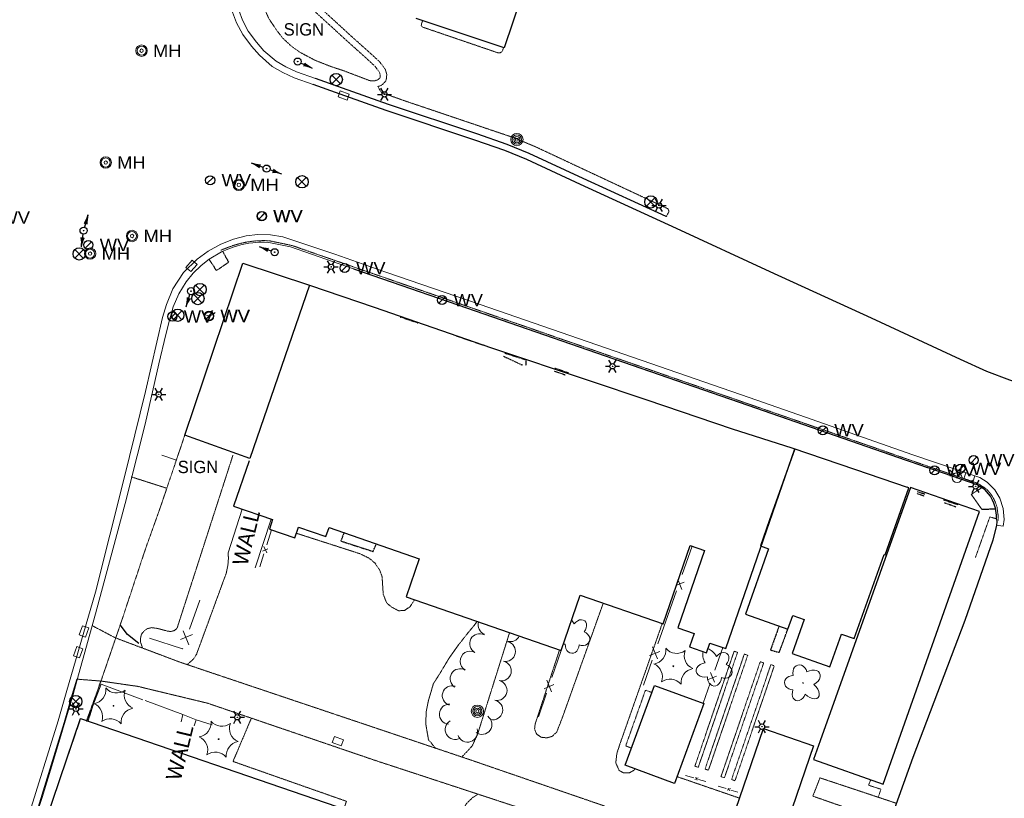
# Model space of a CAD drawing. Extents: x 386588 to 390135, y 96998 to 113606.
# Tile 21 of 92: x 387758 to 388141, y 98846 to 99149. Entities that reach past the tile are written whole.
import ezdxf
from ezdxf.enums import TextEntityAlignment as Align

# ---------------------------------------------------------------- set-up
doc = ezdxf.new("R2010")
doc.units = 0
doc.header["$MEASUREMENT"] = 0
for name, pattern in [('Wisdot1', [0.0625, 0.03125, -0.03125]), ('Wisdot3', [0.1875, 0.125, -0.0625]), ('Wisdot5', [0.1, 0.05, -0.05]), ('Wisdot6', [0.375, 0.125, -0.0625, 0.03125, -0.0625, 0.03125, -0.0625])]:
    doc.linetypes.add(name, pattern=pattern)
for name, color, linetype, lineweight in [('E_BLD', 241, 'Continuous', 25), ('E_BLD_HvyDash', 241, 'Wisdot3', 25), ('E_BLD_Steps', 30, 'Wisdot1', 25), ('E_DRN', 40, 'Continuous', 15), ('E_DWY', 2, 'Wisdot3', 15), ('E_LAND_Vegetation', 3, 'Continuous', 15), ('E_LTG', 21, 'Continuous', 25), ('E_MISCPROP', 30, 'Continuous', 15), ('E_MISCPROP_HvyDash', 241, 'Wisdot3', 25), ('E_MISCPROP_Planter', 3, 'Continuous', 15), ('E_MISCPROP_Railing', 30, 'Continuous', 15), ('E_PATH_Sidewalk', 2, 'Wisdot5', 15), ('E_RDWY', 21, 'Continuous', 25), ('E_RDWY_AsphConc', 200, 'Continuous', 25), ('E_RDWY_C_and_G', 21, 'Continuous', 25), ('E_SGN', 21, 'Continuous', 15), ('E_SIG', 5, 'Continuous', 30), ('E_UTL_MH', 30, 'Continuous', 15), ('E_UTL_W', 5, 'Continuous', 25), ('E_UTL_WHydrant', 4, 'Continuous', 15), ('E_WAL', 40, 'Continuous', 25), ('E_WTR_FlowLine', 4, 'Wisdot6', 15)]:
    doc.layers.add(name, color=color, linetype=linetype, lineweight=lineweight)
doc.layers.add('P2S1_Complete', color=7, linetype='Continuous', lineweight=15, transparency=0.9)
doc.styles.add('Style-dot_font5', font='dot_font5.shx')

# ---------------------------------------------------------------- blocks, each defined once
blk = doc.blocks.new('CULV')
at = {"layer": 'E_DRN'}
blk.add_arc((0, 6.15), 6.15, 216.8699, 323.1301, dxfattribs=at)
blk = doc.blocks.new('INLET')
at = {"layer": 'E_DRN', "flags": 128}
blk.add_lwpolyline([(-7.5, 10), (7.5, 10), (7.5, 0), (-7.5, 0)], close=True, dxfattribs=at)
blk = doc.blocks.new('LPOL')
at = {"layer": 'E_LTG'}
for p, q in [((-4, 0), (-1.5, 0)), ((-0.75, 1.3), (-2, 3.46)), ((0.75, 1.3), (2, 3.46)), ((1.5, 0), (4, 0)), ((-2, -3.46), (-0.75, -1.3)), ((2, -3.46), (0.75, -1.3))]:
    blk.add_line(p, q, dxfattribs=at)
for radius in [1.5, 1.5, 1.5, 0.125]:
    blk.add_circle((0, 0), radius, dxfattribs=at)
blk = doc.blocks.new('MH')
at = {"layer": 'E_UTL_MH'}
for radius in [5, 4, 1.5]:
    blk.add_circle((0, 0), radius, dxfattribs=at)
at = {"layer": 'E_UTL_MH', "style": 'Style-dot_font5', "width": 1.111111}
blk.add_text('MH', height=10.8, dxfattribs=at).set_placement((10, 0), align=Align.MIDDLE_LEFT)
blk = doc.blocks.new('PBX')
at = {"layer": 'E_SIG'}
for p, q in [((4.9, 5.1), (-5.1, -5.1)), ((-5.1, 5), (5, -5.2))]:
    blk.add_line(p, q, dxfattribs=at)
blk.add_circle((0, 0), 7.21, dxfattribs=at)
blk = doc.blocks.new('CTRE')
at = {"layer": 'E_LAND_Vegetation'}
blk.add_circle((0, 0), 0.223, dxfattribs=at)
for centre, start, end in [((-11.97, 8.96), 280.2067, 5.9716), ((1.81, 14.92), 220.2113, 305.9762), ((13.83, 5.89), 160.2113, 245.9762), ((-13.83, -5.9), 340.2113, 65.9762), ((-1.81, -14.93), 40.2113, 125.9762)]:
    blk.add_arc(centre, 7.87, start, end, dxfattribs=at)
at = {"layer": 'E_LAND_Vegetation', "extrusion": (0, 0, -1)}
blk.add_arc((-12.03, -9.04), 7.87, 354.0728, 79.7489, dxfattribs=at)
blk = doc.blocks.new('POLE')
at = {"layer": 'E_MISCPROP'}
for radius in [4.46, 3.35, 2.23, 1.12]:
    blk.add_circle((0, 0), radius, dxfattribs=at)
blk = doc.blocks.new('SIGN')
at = {"layer": 'E_SGN', "lineweight": 13, "style": 'Style-dot_font5'}
blk.add_text('SIGN', height=12, dxfattribs=at).set_placement((0, 0), align=Align.MIDDLE_CENTER)
blk = doc.blocks.new('DTRE')
at = {"layer": 'E_LAND_Vegetation'}
blk.add_circle((-0.18, 0), 0.183, dxfattribs=at)
for centre, major_axis, ratio in [((-1.87, 5.32), (1.36, -4.98), 0.782863), ((4.06, 2.74), (-5.27, -2.93), 0.691916), ((-5.87, 0.15), (4.93, -0.12), 0.832022), ((-2.49, -5.24), (1.8, 4.86), 0.716896), ((3.54, -3.71), (-5.01, 4.58), 0.560249)]:
    blk.add_ellipse(centre, major_axis=major_axis, ratio=ratio, start_param=1.570796, end_param=4.712389, dxfattribs=at)
blk = doc.blocks.new('WV')
at = {"layer": 'E_UTL_W'}
blk.add_line((-2.83, -2.83), (2.83, 2.83), dxfattribs=at)
blk.add_circle((0, 0), 4, dxfattribs=at)
at = {"layer": 'E_UTL_W', "style": 'Style-dot_font5', "width": 1.111111}
blk.add_text('WV', height=10.8, dxfattribs=at).set_placement((10, 0), align=Align.MIDDLE_LEFT)
blk = doc.blocks.new('HYD')
at = {"layer": 'E_UTL_WHydrant'}
for p, q in [((-3.8, 3.8), (-8.3, 8.3)), ((3.8, 3.8), (8.3, 8.3))]:
    blk.add_line(p, q, dxfattribs=at)
for radius in [5.48, 0.42]:
    blk.add_circle((0, 0), radius, dxfattribs=at)

msp = doc.modelspace()

# ---------------------------------------------------------------- linework, layer by layer
at = {"layer": 'E_BLD'}
for p, q in [((387958.31, 99172.67), (387946.84, 99138.22)), ((387946.84, 99138.22), (387912.59, 99149.63)), ((387946.84, 99138.22), (387946.84, 99138.22)), ((387822.56, 98987.59), (387845.09, 99054.49)), ((387845.09, 99054.49), (387871.12, 99045.98)), ((387871.12, 99045.98), (387847.9, 98978.54)), ((387871.12, 99045.98), (387896.22, 99037.39)), ((387896.22, 99037.39), (387941.92, 99021.61)), ((387941.92, 99021.61), (387979.96, 99008.82)), ((387979.96, 99008.82), (388002.32, 99001.39)), ((388002.32, 99001.39), (388035.58, 98990.1)), ((388035.58, 98990.1), (388058.75, 98982.64)), ((387847.9, 98978.54), (387822.56, 98987.59)), ((388033.05, 98904.59), (388059.95, 98982.24)), ((388059.94, 98982.22), (388049.96, 98954.32)), ((388058.75, 98982.64), (388083.53, 98974.28)), ((387847.57, 98977.59), (387841.51, 98959.98)), ((388083.53, 98974.28), (388103.58, 98967.36)), ((388104.98, 98967.24), (388069.81, 98868.62)), ((388095.04, 98941.08), (388104.26, 98967.12)), ((388104.26, 98967.12), (388103.58, 98967.36)), ((388104.26, 98967.12), (388104.26, 98967.12)), ((388131.76, 98957.83), (388104.98, 98967.24)), ((388104.98, 98967.24), (388104.98, 98967.24)), ((387841.51, 98959.98), (387841.51, 98959.98)), ((387841.51, 98959.98), (387856.72, 98954.72)), ((387856.72, 98954.72), (387855.45, 98951.06)), ((387856.72, 98954.72), (387856.72, 98954.72)), ((388049.96, 98954.32), (388046.51, 98944.56)), ((388049.96, 98954.32), (388049.96, 98954.32)), ((388094.23, 98851.77), (388131.76, 98957.83)), ((387855.45, 98951.06), (387855.45, 98951.06)), ((387855.45, 98951.06), (387865.32, 98947.64)), ((387865.32, 98947.64), (387866.78, 98951.86)), ((387866.78, 98951.86), (387866.78, 98951.86)), ((387866.78, 98951.86), (387877.48, 98948.15)), ((387877.48, 98948.15), (387878.7, 98951.67)), ((387878.7, 98951.67), (387878.7, 98951.67)), ((387878.7, 98951.67), (387913.77, 98939.52)), ((388008.64, 98914.24), (388019.17, 98944.65)), ((388024.79, 98942.71), (388014.39, 98912.66)), ((388019.17, 98944.65), (388019.17, 98944.65)), ((388019.17, 98944.65), (388024.79, 98942.71)), ((388024.79, 98942.71), (388024.79, 98942.71)), ((388049.71, 98943.43), (388040.72, 98918.02)), ((388046.51, 98944.56), (388046.51, 98944.56)), ((388046.51, 98944.56), (388049.71, 98943.43)), ((388049.71, 98943.43), (388049.71, 98943.43)), ((387913.77, 98939.52), (387908.63, 98924.68)), ((387913.77, 98939.52), (387913.77, 98939.52)), ((388083.05, 98908.45), (388094.65, 98941.21)), ((388094.65, 98941.21), (388094.65, 98941.21)), ((388094.65, 98941.21), (388095.04, 98941.08)), ((388095.04, 98941.08), (388095.04, 98941.08)), ((387908.63, 98924.68), (387968.94, 98903.79)), ((387968.94, 98903.79), (387976.42, 98925.39)), ((387976.42, 98925.39), (388008.64, 98914.24)), ((388040.72, 98918.02), (388057.21, 98912.18)), ((388057.21, 98912.18), (388059.08, 98917.47)), ((388063.6, 98915.87), (388058.91, 98902.64)), ((388059.08, 98917.47), (388059.08, 98917.47)), ((388059.08, 98917.47), (388063.6, 98915.87)), ((388063.6, 98915.87), (388063.6, 98915.87)), ((388008.64, 98914.24), (388008.64, 98914.24)), ((388014.39, 98912.66), (388020.71, 98910.47)), ((388057.21, 98912.18), (388057.21, 98912.18)), ((388020.71, 98910.47), (388018.9, 98905.24)), ((388020.71, 98910.47), (388020.71, 98910.47)), ((388073.58, 98897.44), (388078.1, 98910.2)), ((388078.1, 98910.2), (388078.1, 98910.2)), ((388078.1, 98910.2), (388083.05, 98908.45)), ((388018.9, 98905.24), (388018.9, 98905.24)), ((388018.9, 98905.24), (388025.57, 98902.94)), ((388025.57, 98902.94), (388026.88, 98906.73)), ((388026.88, 98906.73), (388026.88, 98906.73)), ((388026.88, 98906.73), (388033.05, 98904.59)), ((387968.94, 98903.79), (387968.94, 98903.79)), ((388058.91, 98902.64), (388073.58, 98897.44)), ((388073.58, 98897.44), (388073.58, 98897.44)), ((387993.89, 98859.18), (388005.3, 98890.27)), ((388005.3, 98890.27), (388024.54, 98883.21)), ((388024.54, 98883.21), (388013.14, 98852.12)), ((388024.54, 98883.21), (388024.54, 98883.21)), ((387735.58, 98741.64), (387782.03, 98877.34)), ((387782.03, 98877.34), (387881.76, 98843.2)), ((388035.07, 98836.67), (388047.76, 98873.44)), ((388047.76, 98873.44), (388047.76, 98873.44)), ((388047.76, 98873.44), (388067.23, 98866.72)), ((388067.23, 98866.72), (388054.54, 98829.95)), ((388067.23, 98866.72), (388067.23, 98866.72)), ((388069.81, 98868.62), (388067.24, 98861.4)), ((388069.81, 98868.62), (388069.81, 98868.62)), ((387993.89, 98859.18), (387993.89, 98859.18)), ((388013.14, 98852.12), (387993.89, 98859.18)), ((388067.24, 98861.4), (388094.23, 98851.77)), ((388013.14, 98852.12), (388013.14, 98852.12)), ((388094.23, 98851.77), (388094.23, 98851.77))]:
    msp.add_line(p, q, dxfattribs=at)
at = {"layer": 'E_BLD_HvyDash', "flags": 128}
for points in [[(387839.68, 99054.87), (387837.3, 99059.13)], [(387831.98, 99056.05), (387834.8, 99051.66)], [(387834.8, 99051.66), (387839.68, 99054.87)], [(388132.68, 98967.13), (388128.57, 98964.57)], [(388128.57, 98964.57), (388132.64, 98958.79)], [(388132.64, 98958.79), (388138.01, 98958.93)]]:
    msp.add_lwpolyline(points, dxfattribs=at)
at = {"layer": 'E_BLD_Steps', "flags": 128}
for points in [[(387906.33, 99033.62), (387913.4, 99031.27)], [(387928.15, 99026.25), (387940.11, 99022.21)], [(387947.07, 99019.52), (387955.33, 99016.95)], [(387946.62, 99018.29), (387953.9, 99014.87)], [(387955.33, 99016.95), (387955.22, 99014.72)], [(387966.29, 99012.48), (387970.61, 99011.06)], [(387966.52, 99013.69), (387971.82, 99011.89)], [(387966.6, 99013.44), (387966.52, 99013.69)], [(387971.82, 99011.89), (387971.55, 99011.77)], [(388110.3, 98963.86), (388107.33, 98964.84)], [(388110.51, 98964.6), (388107.57, 98965.51)], [(388117.75, 98962.49), (388123.49, 98960.48)], [(388122.58, 98959.64), (388117.98, 98961.25)]]:
    msp.add_lwpolyline(points, dxfattribs=at)
at = {"layer": 'E_DWY', "flags": 128}
for points in [[(387894.82, 99136.11), (387887.9, 99142.29), (387874.58, 99154.47), (387862.05, 99165.69), (387856.6, 99170.71), (387854.86, 99171.37), (387852.78, 99171.19), (387851.48, 99170.44)], [(387893.16, 99134.25), (387886.23, 99140.44), (387872.9, 99152.62), (387860.37, 99163.84), (387855.26, 99168.54), (387854.5, 99168.83), (387853.55, 99168.75), (387852.91, 99168.38), (387852.24, 99167.55), (387851.97, 99166.12), (387851.74, 99162.8), (387852.05, 99158.66), (387853.1, 99154.52), (387855.2, 99149.76), (387858.14, 99145.29), (387860.76, 99141.96), (387863.92, 99138.99), (387867.23, 99136.6), (387873.3, 99133.39), (387879.62, 99130.91), (387883.98, 99129.5)], [(387915.1, 99148.79), (387914.62, 99147.49), (387914.58, 99146.92), (387914.94, 99146.38), (387944.44, 99136.31), (387945.23, 99136.29), (387946.02, 99136.79), (387946.59, 99138.3)], [(387883.98, 99129.5), (387894.51, 99125.5), (387896.44, 99125.41), (387897.81, 99125.89), (387898.51, 99126.64), (387898.61, 99127.69), (387898.28, 99128.81), (387897.55, 99129.81), (387896.46, 99131.18), (387893.16, 99134.25)], [(387897.67, 99123.19), (387899.22, 99123.74), (387900.91, 99125.55), (387901.15, 99127.94), (387900.55, 99129.93), (387899.55, 99131.32), (387898.3, 99132.89), (387894.86, 99136.08)], [(387908.68, 99117.46), (387899.06, 99120.85), (387897.67, 99123.19)], [(388009.91, 99072.59), (388010.88, 99074.47), (388010.84, 99074.99), (388010.54, 99075.67), (387959.25, 99099.67), (387950.17, 99103.45), (387908.68, 99117.46)], [(387806.14, 98904.75), (387805.33, 98907.03), (387805.35, 98908.7), (387805.7, 98910.12), (387806.75, 98911.46), (387808.09, 98912.37), (387809.86, 98912.71), (387812.11, 98912.37), (387815.72, 98911.38), (387817.04, 98911.21), (387818.46, 98911.56), (387819.54, 98912.46), (387841.28, 98979.76)], [(387801.68, 98971.39), (387815.56, 98966.94)], [(387911.88, 98923.56), (387911.6, 98922.95), (387910.07, 98920.74), (387907.98, 98919.36), (387905.72, 98919.29), (387903, 98920.72), (387901.08, 98922.34), (387899.77, 98925.68), (387899.52, 98929.45), (387899.32, 98932.57), (387898.34, 98935.21), (387896.57, 98937.79), (387894.34, 98939.69), (387890.65, 98941.49), (387865.94, 98949.44)], [(387839.46, 98941.79), (387839.52, 98939.43), (387839.33, 98937.06), (387838.7, 98933.96), (387827.11, 98902.33), (387825.88, 98900.41), (387823.46, 98898.34)], [(387985.39, 98922.29), (387969.31, 98877.29), (387967.25, 98872.05), (387965.46, 98870.4), (387963.46, 98869.84), (387961.26, 98870.06), (387959.5, 98871.25), (387958.65, 98873.17), (387958.88, 98875.22), (387968.35, 98904)], [(388079.59, 98811.1), (387932.8, 98861.57), (387820.73, 98899.26), (387795.47, 98908.77), (387786.58, 98913.46)], [(387920.06, 98865.85), (387917.36, 98869.17), (387916.3, 98875.37), (387916.51, 98880.12), (387917.27, 98884.03), (387919.3, 98890.94), (387921.88, 98894.98), (387925.23, 98900.59), (387929.24, 98906.24), (387932.81, 98910.77), (387935.51, 98914.01), (387936.23, 98915.12)], [(387997.68, 98857.79), (387997.23, 98857.16), (387995.4, 98856.17), (387993.2, 98856.25), (387991.54, 98857.16), (387990.25, 98860.14), (387990.67, 98863.81), (387991.95, 98867.68), (388008.34, 98914.34)], [(387948.91, 98910.73), (387936.47, 98871.22), (387934.43, 98866.78), (387933.27, 98865.47), (387930.34, 98862.4)], [(387780.54, 98892.68), (387789.93, 98891.93), (387804.21, 98889.87), (387831.38, 98883.33), (387896.68, 98861.05), (387973.61, 98835.8), (388074.89, 98799.39), (388080.97, 98796.72), (388082.54, 98795.95)], [(387840.44, 98699.77), (387843.65, 98708.49), (387862.68, 98762.86), (387877.43, 98806.37), (387872.69, 98807.99), (387885.45, 98845.16), (387841.32, 98860.66), (387848.46, 98877.5)], [(388038.42, 98846.37), (388014.1, 98854.75)], [(388096.76, 98836.81), (388066.93, 98847.15), (388069.7, 98854.28), (388099.48, 98844.37)], [(387936.63, 98847.94), (387934.51, 98846.56), (387932.29, 98844.4), (387929.86, 98840.83), (387927.99, 98837.91), (387925.46, 98830.49), (387908.99, 98790.54), (387893.63, 98754.95), (387869.49, 98695.91), (387854.94, 98701.09), (387852.83, 98695.44)]]:
    msp.add_lwpolyline(points, dxfattribs=at)
at = {"layer": 'E_LAND_Vegetation'}
for centre, start, end in [((387940.56, 98913.75), 162.691, 248.5572), ((387937.28, 98906.49), 61.721, 241.721), ((387949.24, 98911.15), 252.8877, 333.4578), ((387947.35, 98903.46), 257.7756, 77.7756), ((387933.55, 98899.65), 60.8478, 240.8478), ((387929.67, 98892.85), 58.8188, 238.8188), ((387945.71, 98895.88), 257.7756, 77.7756), ((387926.62, 98886.24), 72.4706, 252.4706), ((387944.05, 98888.3), 257.6385, 77.6385), ((387925.47, 98879.06), 86.2519, 266.2519), ((387942.39, 98880.71), 257.6385, 77.6385), ((387938.19, 98875.06), 234.3389, 54.3389), ((387927.76, 98873.09), 120.7702, 300.7702), ((387932.59, 98872.04), 198.8909, 18.8909)]:
    msp.add_arc(centre, 3.88, start, end, dxfattribs=at)
for centre, major_axis, ratio, start_param, end_param in [((387975.99, 98912.69), (-2.19, -2.67), 0.716896, 1.570796, 4.712389), ((387971.85, 98913.02), (2.17, -3.97), 0.560249, 1.570796, 1.967741), ((387976.95, 98908.55), (-3.08, 1.14), 0.832022, 1.570796, 4.712389), ((387970.13, 98909.07), (3.96, 0.71), 0.691916, 4.504172, 4.712389), ((387973.31, 98906.16), (0.22, 3.44), 0.782863, 1.570796, 4.712389), ((388027.2, 98900.3), (2.17, -3.97), 0.560249, 1.570796, 2.73394), ((388027.2, 98900.3), (2.17, -3.97), 0.560249, 3.578943, 4.712389), ((388031.33, 98899.96), (-2.19, -2.67), 0.716896, 1.570796, 4.712389), ((388025.48, 98896.34), (3.96, 0.71), 0.691916, 1.570796, 4.712389), ((388032.3, 98895.83), (-3.08, 1.14), 0.832022, 1.570796, 4.712389), ((388028.66, 98893.43), (0.22, 3.44), 0.782863, 1.570796, 4.712389)]:
    msp.add_ellipse(centre, major_axis=major_axis, ratio=ratio, start_param=start_param, end_param=end_param, dxfattribs=at)
at = {"layer": 'E_MISCPROP_HvyDash', "flags": 128}
for points in [[(387884.51, 98949.66), (387883.25, 98946.42), (387895.83, 98942.35), (387897.09, 98945.3)], [(388053.81, 98913.38), (388050.44, 98904.01), (388053.85, 98903.06), (388057.21, 98912.18)]]:
    msp.add_lwpolyline(points, dxfattribs=at)
at = {"layer": 'E_MISCPROP_Planter'}
msp.add_lwpolyline([(387784.43, 98876.26), (387789.96, 98890.77), (387806.28, 98884.6)], dxfattribs=at)
at = {"layer": 'E_MISCPROP_Railing'}
for p, q in [((387852.8, 98942.41), (387854.9, 98943.35)), ((387854.45, 98941.8), (387853.37, 98944.25)), ((388015.94, 98927.57), (388014.5, 98931.17)), ((388013.83, 98929.23), (388016.88, 98930.46)), ((387825.53, 98910), (387820.82, 98908.1)), ((387821.93, 98911.48), (387824.11, 98905.98)), ((388006.45, 98900.58), (388004.58, 98905.28)), ((388003.37, 98901.85), (388007.39, 98903.48)), ((388026.21, 98892.5), (388029.44, 98893.81)), ((388028.68, 98891.48), (388027.17, 98895.26)), ((387962.37, 98888.96), (387966.17, 98890.55)), ((387965.3, 98887.79), (387963.48, 98892.23)), ((388021.95, 98853.4), (388021.43, 98854.52)), ((388022.27, 98854.29), (388020.95, 98853.7)), ((388034.84, 98850.09), (388033.54, 98849.52)), ((388034.52, 98849.22), (388034.02, 98850.33))]:
    msp.add_line(p, q, dxfattribs=at)
at = {"layer": 'E_MISCPROP_Railing', "flags": 128}
for points in [[(387839.46, 98941.79), (387844.86, 98958.82)], [(387849.98, 98935.95), (387856.16, 98954.91)], [(387854.43, 98944.9), (387856.26, 98950.78)], [(388016.1, 98933.41), (388019.95, 98944.38)], [(387851.75, 98936.31), (387853.36, 98941.48)], [(388010.47, 98917.39), (388013.86, 98927.04)], [(387828.35, 98923.37), (387824.36, 98912.1)], [(388006.61, 98906.42), (388010.47, 98917.39)], [(387821.73, 98904.65), (387821.68, 98904.53), (387808.85, 98908.57)], [(388028.81, 98896.18), (388031.9, 98904.99)], [(387965.4, 98893.34), (387968.94, 98903.79)], [(388000.98, 98890.4), (388004.37, 98900.05)], [(388024.29, 98883.3), (388027.01, 98891.05)], [(387960.22, 98878.06), (387963.34, 98887.26)], [(387821.13, 98876.1), (387821.83, 98878.95), (387807.13, 98884.36)], [(387827.01, 98876.81), (387821.83, 98878.95)], [(387826.14, 98874.47), (387827.01, 98876.81), (387833.2, 98874.93)], [(388020.6, 98854.26), (388017.44, 98855.23)], [(388025.23, 98852.85), (388022.45, 98853.7)], [(388033.2, 98850.08), (388030.09, 98851.05)], [(388037.75, 98848.66), (388035.01, 98849.52)]]:
    msp.add_lwpolyline(points, dxfattribs=at)
at = {"layer": 'E_PATH_Sidewalk', "flags": 128}
for points in [[(387735.58, 98741.64), (387782.03, 98877.34), (387784.32, 98876.56), (387789.77, 98891.42), (387797.44, 98913.76), (387807.31, 98943.49), (387812.93, 98959.19), (387822.56, 98987.59)], [(388138.45, 98955), (388135.81, 98955.82), (388130.18, 98939.99)], [(387789.79, 98891.94), (387784.94, 98876.35)], [(388004.28, 98887.51), (388001.79, 98888.37), (387994.11, 98866.69), (387996.35, 98865.88)], [(388092.36, 98846.74), (388093.43, 98849.85), (388088.61, 98851.4), (388089.44, 98853.48)]]:
    msp.add_lwpolyline(points, dxfattribs=at)
for points in [[(388021.02, 98858.83), (388036.31, 98903.56), (388037.64, 98903.11), (388022.35, 98858.38)], [(388024.97, 98857.69), (388040.26, 98902.42), (388041.59, 98901.96), (388026.3, 98857.23)], [(388031.18, 98854.73), (388046.47, 98899.46), (388047.8, 98899.01), (388032.51, 98854.28)], [(388035.31, 98853.6), (388050.6, 98898.33), (388051.93, 98897.88), (388036.64, 98853.15)]]:
    msp.add_lwpolyline(points, close=True, dxfattribs=at)
at = {"layer": 'E_RDWY', "flags": 128}
for points in [[(388177.25, 98997.1), (388143.6, 99008.98), (388134.58, 99012.33), (388124.35, 99017.01), (388089.72, 99033.08), (388050.32, 99051.11), (388013.93, 99067.99), (387976.52, 99085.15), (387955.6, 99094.87), (387947.09, 99098.29), (387935.44, 99102.4), (387900.97, 99113.85), (387883.04, 99120.21), (387872.51, 99123.99)], [(388009.91, 99072.59), (387977.56, 99087.42), (387956.59, 99097.17), (387947.97, 99100.63), (387936.25, 99104.76), (387901.78, 99116.21), (387883.88, 99122.57), (387873.35, 99126.34)], [(388138.45, 98952.56), (388136.96, 98946.78), (388126.09, 98915.55), (388105.86, 98862.15), (388087.72, 98811.6), (388078.21, 98782.86), (388064.88, 98745.83), (388044.35, 98690.88), (388033.8, 98663.51), (388027.56, 98646.4)]]:
    msp.add_lwpolyline(points, dxfattribs=at)
at = {"layer": 'E_RDWY_AsphConc', "flags": 128}
msp.add_lwpolyline([(387804.72, 98906.56), (387800.22, 98910), (387797.44, 98913.76)], dxfattribs=at)
at = {"layer": 'E_RDWY_C_and_G'}
msp.add_lwpolyline([(387888.14, 99052.33), (387928.8, 99038.32), (387982.78, 99019.59), (388041.59, 98999.23), (388103.27, 98977.82)], dxfattribs=at)
at = {"layer": 'E_RDWY_C_and_G', "flags": 128}
for points in [[(388103.27, 98977.82), (388109.35, 98975.79), (388111.43, 98974.98)], [(388138.45, 98954.86), (388138.58, 98953.82), (388138.58, 98953.82), (388138.45, 98952.56)]]:
    msp.add_lwpolyline(points, dxfattribs=at)
at = {"layer": 'E_RDWY_C_and_G', "linetype": 'Continuous'}
msp.add_lwpolyline([(388138.45, 98954.86), (388138.45, 98956.41), (388137.97, 98959.17), (388137.76, 98960.02), (388137.37, 98961.19), (388136.88, 98962.33), (388136.47, 98963.1), (388136.02, 98963.82), (388135.32, 98964.8), (388134.53, 98965.71), (388133.92, 98966.31), (388130.84, 98968.33), (388111.43, 98974.98)], dxfattribs=at)
at = {"layer": 'E_SGN'}
msp.add_line((387813.62, 98979.77), (387819.36, 98977.81), dxfattribs=at)
at = {"layer": 'E_SIG'}
for p, q in [((387872.28, 99130.22), (387867.75, 99132.34)), ((387848.37, 99093.53), (387853.06, 99091.79)), ((387860.36, 99089.06), (387855.67, 99090.81)), ((387784.89, 99073.32), (387783.54, 99068.5)), ((387782.33, 99060.81), (387782.98, 99065.77)), ((387851.48, 99060.92), (387856.2, 99059.24)), ((387823.07, 99037.49), (387824.56, 99042.27))]:
    msp.add_line(p, q, dxfattribs=at)
at = {"layer": 'E_SIG', "flags": 128}
for points in [[(387868.73, 99131.25), (387869.79, 99131.38), (387869.21, 99132.28)], [(387851.99, 99092.79), (387850.94, 99092.58), (387851.59, 99091.72)], [(387856.73, 99089.81), (387857.79, 99090.02), (387857.13, 99090.88)], [(387784.45, 99069.64), (387784.15, 99070.68), (387783.35, 99069.95)], [(387782.24, 99064.51), (387782.68, 99063.53), (387783.37, 99064.36)], [(387855.12, 99060.23), (387854.07, 99060), (387854.74, 99059.15)], [(387823.62, 99041.15), (387823.89, 99040.11), (387824.71, 99040.81)]]:
    msp.add_lwpolyline(points, dxfattribs=at)
at = {"layer": 'E_SIG'}
for centre, radius in [((387866.48, 99132.93), 1.37), ((387866.48, 99132.93), 0.105), ((387854.36, 99091.3), 1.37), ((387854.36, 99091.3), 0.105), ((387783.16, 99067.16), 1.37), ((387783.16, 99067.16), 0.105), ((387857.51, 99058.77), 1.37), ((387857.51, 99058.77), 0.105), ((387824.98, 99043.6), 1.37), ((387824.98, 99043.6), 0.105)]:
    msp.add_circle(centre, radius, dxfattribs=at)
for centre, start, end in [((387867.21, 99119.36), 64.9801, 82.7424), ((387852.55, 99104.77), 249.564, 267.3264), ((387856.17, 99077.83), 69.564, 87.3264), ((387796.43, 99070.07), 164.2847, 182.047), ((387770.45, 99062.36), 352.5852, 10.3475), ((387855.52, 99072.21), 250.3469, 268.1092), ((387811.63, 99041.07), 342.6415, 0.4038)]:
    msp.add_arc(centre, 11.99, start, end, dxfattribs=at)
at = {"layer": 'E_SIG', "extrusion": (0, 0, -1)}
for centre, start, end in [((-387877.35, 99141.08), 295.0199, 312.7822), ((-387844.18, 99082.3), 110.436, 128.1983), ((-387864.54, 99100.3), 290.436, 308.1983), ((-387773.35, 99076.56), 195.7153, 213.4776), ((-387794.22, 99059.26), 7.4148, 25.1771), ((-387847.45, 99049.63), 109.6531, 127.4155), ((-387834.51, 99033.91), 17.3585, 35.1208)]:
    msp.add_arc(centre, 11.99, start, end, dxfattribs=at)
at = {"layer": 'E_WTR_FlowLine'}
msp.add_lwpolyline([(388139.08, 98954.39), (388139.01, 98956.42), (388138.63, 98959.44), (388138.38, 98960.3), (388137.94, 98961.49), (388137.41, 98962.64), (388136.98, 98963.42), (388136.52, 98964.16), (388135.8, 98965.14), (388135.01, 98966.07), (388134.41, 98966.69), (388131, 98968.9), (388111.41, 98975.58), (388068.4, 98990.55), (388024.39, 99005.8), (387966.32, 99025.93), (387919.16, 99042.33), (387888.47, 99052.95), (387864.28, 99061.37), (387855.48, 99063.2), (387853.8, 99063.27), (387851.41, 99063.24), (387849.03, 99063.06), (387847.36, 99062.83), (387846.08, 99062.6), (387844.29, 99062.2), (387842.53, 99061.71), (387841.3, 99061.31), (387839.19, 99060.59), (387836.49, 99059.51)], dxfattribs=at)
at = {"layer": 'P2S1_Complete', "flags": 128}
for points in [[(387876.56, 99606), (387874.16, 99565.33), (387872.86, 99542.19), (387870.84, 99506.81), (387866.97, 99442.96), (387865.79, 99422.07), (387861.7, 99359.8), (387856.52, 99300.18), (387849.73, 99240.99), (387842.06, 99182.5), (387841.4, 99178.37), (387840.01, 99169.35), (387839.33, 99164.3), (387839.52, 99159.19), (387841.17, 99152.18), (387842.66, 99147.95), (387845.16, 99143.4), (387848.47, 99138.9), (387851.61, 99135.35), (387856.61, 99131.07), (387860.68, 99128.68), (387865.08, 99126.66), (387872.51, 99123.99)], [(387844.87, 99184.71), (387844.53, 99182.15), (387843.87, 99177.98), (387842.48, 99169), (387841.84, 99164.18), (387842.01, 99159.52), (387843.57, 99152.88), (387844.95, 99148.97), (387847.27, 99144.75), (387850.42, 99140.47), (387853.37, 99137.14), (387858.07, 99133.12), (387861.84, 99130.9), (387866.02, 99128.98), (387873.35, 99126.34)], [(387761.53, 98838.57), (387773.26, 98876.5), (387776.39, 98887.36), (387787.78, 98926.54), (387798.97, 98970.82), (387807.26, 99004.53), (387813.89, 99033.4), (387815.38, 99038.46), (387817.9, 99044.5), (387821.99, 99050.91), (387827.39, 99056.06), (387831.66, 99059.18), (387836.6, 99061.93), (387841.57, 99063.78), (387846.42, 99065.12), (387850.94, 99065.65), (387855.89, 99065.55), (387860.73, 99064.77), (387880.88, 99057.95), (387900.84, 99051.02), (387937.48, 99038.45), (388042.12, 99002.18), (388064.05, 98994.64), (388105.89, 98979.91), (388131.89, 98971.1), (388134.76, 98969.37), (388137.73, 98966.33), (388139.64, 98963.07), (388141.01, 98959.11), (388141.34, 98954.8), (388140.92, 98952.17), (388138.45, 98952.56)], [(387888.14, 99052.33), (387863.64, 99060.87), (387855.25, 99062.58), (387853.63, 99062.66), (387851.34, 99062.65), (387849.05, 99062.47), (387847.44, 99062.26), (387846.18, 99062.03), (387844.4, 99061.63), (387842.66, 99061.14), (387841.44, 99060.73), (387839.28, 99059.99), (387836.88, 99058.88)], [(387759.67, 98824.17), (387767, 98846.6), (387767, 98846.6), (387771.27, 98860.21), (387771.27, 98860.21), (387779.06, 98886.73), (387780.57, 98892.07), (387787.85, 98918.14), (387795.57, 98947.06), (387799.89, 98962.97), (387800.88, 98967.2), (387807.2, 98991.89), (387812.48, 99015.34), (387815.19, 99026.69), (387816.54, 99032.29), (387818.02, 99037.56), (387820.23, 99042.57), (387823.11, 99047.22), (387823.11, 99047.22), (387825.83, 99050.59), (387828.89, 99053.63), (387828.89, 99053.63), (387831.98, 99056.05), (387836.88, 99058.88)], [(387840.44, 98699.77), (387827.97, 98704.13), (387793.4, 98715.92), (387778.54, 98704.9), (387777.77, 98704.67), (387776.26, 98705.14), (387750.97, 98714.04), (387737.01, 98718.86), (387735.56, 98719.64), (387733.52, 98721.47), (387731.87, 98723.25), (387730.67, 98724.87), (387729.95, 98726.62), (387729.29, 98729.29), (387729.33, 98732), (387730.1, 98735.59), (387734.85, 98749.99), (387747.96, 98789.19), (387763.91, 98837.81), (387775.65, 98875.79), (387778.79, 98886.66), (387780.54, 98892.68)]]:
    msp.add_lwpolyline(points, dxfattribs=at)

# ---------------------------------------------------------------- block references
at = {"layer": 'E_DRN', "xscale": 0.25, "yscale": 0.25, "zscale": 0.25}
for p, rotation in [((387884.8, 99120.91), 161.0784442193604), ((387826.12, 99052.62), 49.29156252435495), ((388127.4, 98969.96, 1606.96), 340.8664023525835), ((387784.51, 98910.82), 69.958328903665), ((387782.25, 98902.74), 70.71021281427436), ((387881.69, 98867.35), 340.3133799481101)]:
    msp.add_blockref('INLET', p, dxfattribs=dict(at, rotation=rotation))
at = {"layer": 'E_DRN', "xscale": 0.5, "yscale": 0.5, "zscale": 0.5}
msp.add_blockref('CULV', (387831.95, 99034.02), dxfattribs=at)
at = {"layer": 'E_LAND_Vegetation'}
for name, p, xscale, yscale, zscale in [('CTRE', (388012.66, 98897.68), 0.7108526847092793, 0.7108526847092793, 0.7108526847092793), ('DTRE', (388063.23, 98891.2), 0.6769248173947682, 0.6769248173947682, 0.6769248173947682), ('CTRE', (387794.78, 98882.27), 0.7108526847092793, 0.7108526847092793, 0.7108526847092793), ('CTRE', (387835.71, 98869.33), 0.7108526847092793, 0.7108526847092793, 0.7108526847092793)]:
    msp.add_blockref(name, p, dxfattribs=dict(at, xscale=xscale, yscale=yscale, zscale=zscale))
at = {"layer": 'E_LTG', "xscale": 0.692840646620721, "yscale": 0.692840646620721, "zscale": 0.692840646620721}
for p in [(387900.25, 99120.15), (388007.05, 99076.94), (387879.49, 99053.07), (387988.98, 99014.38), (387812.43, 99003.45), (388130.25, 98967.66, 1607.88), (387780.19, 98881.12), (387842.96, 98877.86), (388047.14, 98874.19)]:
    msp.add_blockref('LPOL', p, dxfattribs=at)
at = {"layer": 'E_MISCPROP', "xscale": 0.5377037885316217, "yscale": 0.5377037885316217, "zscale": 0.5377037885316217}
for p in [(387951.76, 99102.57), (387936.39, 98880.21)]:
    msp.add_blockref('POLE', p, dxfattribs=at)
at = {"layer": 'E_SGN', "xscale": 0.3999999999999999, "yscale": 0.3999999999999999, "zscale": 0.3999999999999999}
for p in [(387868.87, 99145.45), (387827.66, 98975.23)]:
    msp.add_blockref('SIGN', p, dxfattribs=at)
at = {"layer": 'E_SIG', "xscale": 0.3326853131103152, "yscale": 0.3326853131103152, "zscale": 0.3326853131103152}
for p in [(387881.48, 99125.93), (387868.16, 99086.16), (388003.92, 99078.31), (387781.5, 99058.09), (387828.47, 99044.24), (387827.66, 99040.73), (387819.8, 99034.24), (387780.15, 98883.98)]:
    msp.add_blockref('PBX', p, dxfattribs=at)
at = {"layer": 'E_UTL_MH', "xscale": 0.4444444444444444, "yscale": 0.4444444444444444, "zscale": 0.4444444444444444}
for p in [(387805.74, 99137.16), (387791.79, 99093.64), (387843.59, 99084.96), (387802.04, 99065.07), (387785.7, 99058.22)]:
    msp.add_blockref('MH', p, dxfattribs=at)
at = {"layer": 'E_UTL_W', "xscale": 0.4444444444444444, "yscale": 0.4444444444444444, "zscale": 0.4444444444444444}
for p in [(387832.42, 99086.74), (387746.38, 99072.22), (387852.47, 99072.79), (387852.58, 99072.83), (387785.02, 99061.58), (387884.76, 99052.61), (387922.66, 99040.14), (387817.72, 99033.74), (387831.95, 99034.02), (387831.99, 99033.84), (388070.82, 98989.5, 1608.16), (388129.49, 98977.86, 1607.85), (388114.26, 98973.94, 1608.22), (388124.36, 98974.52, 1607.86)]:
    msp.add_blockref('WV', p, dxfattribs=at)
at = {"layer": 'E_UTL_WHydrant', "xscale": 0.3477624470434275, "yscale": 0.3477624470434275, "zscale": 0.3477624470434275}
msp.add_blockref('HYD', (388123.06, 98971.06, 1608.05), dxfattribs=at)

# ---------------------------------------------------------------- texts
at = {"layer": 'E_WAL', "style": 'Style-dot_font5', "oblique": 360}
for p in [(387846.48, 98947.74), (387820.56, 98864.15)]:
    msp.add_text('WALL', height=6, rotation=76.5342, dxfattribs=at).set_placement(p, align=Align.MIDDLE_CENTER)

doc.saveas('drawing.dxf')
